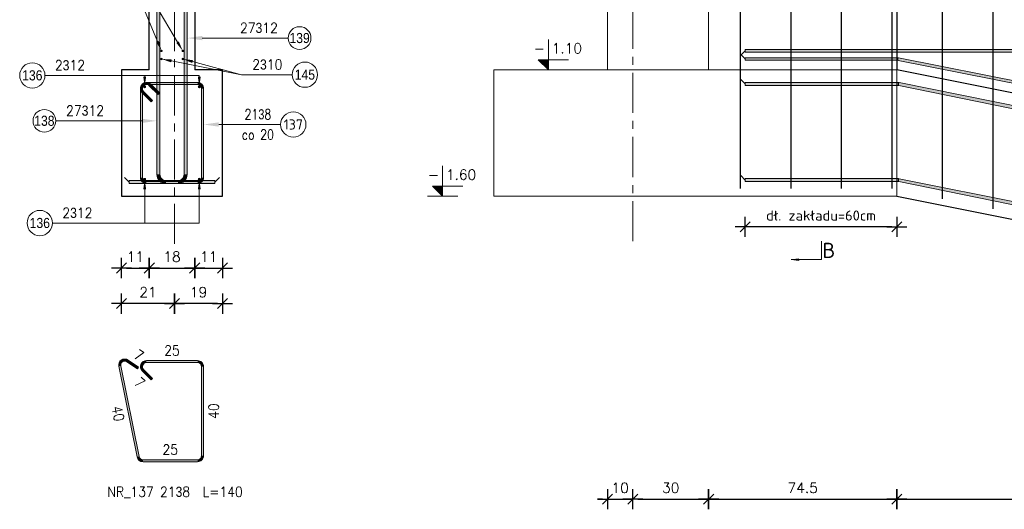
# Model space of a CAD drawing. Extents: x 253237 to 278058, y -131782 to -118389.
# Tile 8 of 23: x 263264 to 267161, y -129607 to -127670. Entities that reach past the tile are written whole.
import ezdxf
from ezdxf.enums import TextEntityAlignment as Align

# ---------------------------------------------------------------- set-up
doc = ezdxf.new("R2010")
doc.units = 0
doc.header["$LTSCALE"] = 5
doc.header["$MEASUREMENT"] = 0
doc.linetypes.add('CENTER', pattern=[50.800000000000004, 31.75, -6.35, 6.35, -6.35])
for name, color, linetype, lineweight in [('AutoCAD_Structural_Detailing_deskowanie', 2, 'Continuous', 30), ('AutoCAD_Structural_Detailing_kształt pręta', 7, 'Continuous', 13), ('AutoCAD_Structural_Detailing_opis kształtu pręta', 7, 'Continuous', 13), ('AutoCAD_Structural_Detailing_opis rozkładu', 7, 'Continuous', 13), ('AutoCAD_Structural_Detailing_pręt wyrzucony', 7, 'Continuous', 13), ('AutoCAD_Structural_Detailing_pręty punktowe', 7, 'Continuous', 40), ('AutoCAD_Structural_Detailing_rozkład pręta', 7, 'Continuous', 40), ('AutoCAD_Structural_Detailing_symbole graficzne', 7, 'Continuous', 13), ('PS_SOLID', 7, 'Continuous', 20)]:
    doc.layers.add(name, color=color, linetype=linetype, lineweight=lineweight)
doc.styles.add('marta', font='simplex.shx', dxfattribs={"width": 0.8})
doc.styles.add('marta_B', font='isocpeur.ttf')
doc.styles.add('r-gil', font='GIL_____.TTF', dxfattribs={"width": 0.9})
doc.styles.add('r-simplex', font='simplex.shx', dxfattribs={"width": 0.9})
doc.styles.add('styl2M', font='simplex.shx')
doc.dimstyles.new('RBCT DIM 20_M', dxfattribs={"dimtxt": 40, "dimasz": 20, "dimexe": 20, "dimexo": 150, "dimgap": 25, "dimtad": 1, "dimdec": 1, "dimlfac": 0.1, "dimzin": 9, "dimdsep": 46, "dimtxsty": 'styl2M', "dimblk": 'dimznak', "dimcen": 40, "dimse1": 1, "dimse2": 1, "dimclrd": 8, "dimclre": 8, "dimclrt": 4, "dimadec": 0, "dimazin": 0, "dimtfac": 1, "dimtdec": 1, "dimtix": 1, "dimtmove": 2, "dimatfit": 3, "dimldrblk": 'dimznak', "dimfxl": 5, "dimfxlon": 1, "dimarcsym": 0})

# ---------------------------------------------------------------- blocks, each defined once
blk = doc.blocks.new('dimznak')
at = {"color": 0}
for points in [[(0, 2), (0, -2)], [(-2, 0), (2, 0)]]:
    blk.add_lwpolyline(points, dxfattribs=at)
at = {"color": 3}
blk.add_lwpolyline([(1, 1), (-1, -1)], dxfattribs=at)
blk = doc.blocks.new('*D71')
at = {"color": 8, "lineweight": -2, "transparency": 16777216}
blk.add_line((266715.7111229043, -128489.4249379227), (266155.7111229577, -128489.4249379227), dxfattribs=at)
at = {"layer": 'Defpoints', "color": 0, "transparency": 16777216}
for p in [(266135.7111229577, -128310.0004989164), (266735.7111229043, -128368.0004985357), (266135.7111229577, -128489.4249379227)]:
    blk.add_point(p, dxfattribs=at)
at = {"color": 8, "lineweight": -2, "transparency": 16777216, "xscale": 20, "yscale": 20, "zscale": 20, "rotation": 180}
blk.add_blockref('dimznak', (266135.7111229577, -128489.4249379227), dxfattribs=at)
at = {"color": 8, "lineweight": -2, "transparency": 16777216, "xscale": 20, "yscale": 20, "zscale": 20}
blk.add_blockref('dimznak', (266735.7111229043, -128489.4249379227), dxfattribs=at)
at = {"color": 4, "transparency": 16777216, "insert": (266435.711122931, -128444.4249379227), "char_height": 40, "attachment_point": 5, "style": 'styl2M'}
blk.add_mtext('dł. zakładu=60cm', dxfattribs=at)
blk = doc.blocks.new('*D73')
at = {"color": 8, "lineweight": -2, "transparency": 16777216}
blk.add_line((263686.8237119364, -128652.1637517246), (263756.9745899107, -128652.1637517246), dxfattribs=at)
at = {"layer": 'Defpoints', "color": 0, "transparency": 16777216}
for p in [(263776.9745899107, -127868.0004985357), (263666.8237119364, -128368.0004985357), (263776.9745899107, -128652.1637517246)]:
    blk.add_point(p, dxfattribs=at)
at = {"color": 8, "lineweight": -2, "transparency": 16777216, "xscale": 20, "yscale": 20, "zscale": 20, "rotation": 180}
blk.add_blockref('dimznak', (263666.8237119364, -128652.1637517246), dxfattribs=at)
at = {"color": 8, "lineweight": -2, "transparency": 16777216, "xscale": 20, "yscale": 20, "zscale": 20}
blk.add_blockref('dimznak', (263776.9745899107, -128652.1637517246), dxfattribs=at)
at = {"color": 4, "transparency": 16777216, "insert": (263721.8991509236, -128607.1637517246), "char_height": 40, "attachment_point": 5, "style": 'styl2M'}
blk.add_mtext('11', dxfattribs=at)
blk = doc.blocks.new('*D74')
at = {"color": 8, "lineweight": -2, "transparency": 16777216}
blk.add_line((263796.9745899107, -128652.1637517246), (263936.6728339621, -128652.1637517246), dxfattribs=at)
at = {"layer": 'Defpoints', "color": 0, "transparency": 16777216}
for p in [(263776.9745899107, -127868.0004985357), (263956.6728339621, -127868.0004985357), (263956.6728339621, -128652.1637517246)]:
    blk.add_point(p, dxfattribs=at)
at = {"color": 8, "lineweight": -2, "transparency": 16777216, "xscale": 20, "yscale": 20, "zscale": 20, "rotation": 180}
blk.add_blockref('dimznak', (263776.9745899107, -128652.1637517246), dxfattribs=at)
at = {"color": 8, "lineweight": -2, "transparency": 16777216, "xscale": 20, "yscale": 20, "zscale": 20}
blk.add_blockref('dimznak', (263956.6728339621, -128652.1637517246), dxfattribs=at)
at = {"color": 4, "transparency": 16777216, "insert": (263866.8237119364, -128607.1637517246), "char_height": 40, "attachment_point": 5, "style": 'styl2M'}
blk.add_mtext('18', dxfattribs=at)
blk = doc.blocks.new('*D75')
at = {"color": 8, "lineweight": -2, "transparency": 16777216}
blk.add_line((263976.6728339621, -128652.1637517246), (264046.8237119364, -128652.1637517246), dxfattribs=at)
at = {"layer": 'Defpoints', "color": 0, "transparency": 16777216}
for p in [(263956.6728339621, -127868.0004985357), (264066.8237119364, -127868.0004985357), (264066.8237119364, -128652.1637517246)]:
    blk.add_point(p, dxfattribs=at)
at = {"color": 8, "lineweight": -2, "transparency": 16777216, "xscale": 20, "yscale": 20, "zscale": 20, "rotation": 180}
blk.add_blockref('dimznak', (263956.6728339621, -128652.1637517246), dxfattribs=at)
at = {"color": 8, "lineweight": -2, "transparency": 16777216, "xscale": 20, "yscale": 20, "zscale": 20}
blk.add_blockref('dimznak', (264066.8237119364, -128652.1637517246), dxfattribs=at)
at = {"color": 4, "transparency": 16777216, "insert": (264011.7482729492, -128607.1637517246), "char_height": 40, "attachment_point": 5, "style": 'styl2M'}
blk.add_mtext('11', dxfattribs=at)
blk = doc.blocks.new('*D79')
at = {"color": 8, "lineweight": -2, "transparency": 16777216}
blk.add_line((266010.7111228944, -129566.9868453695), (266715.7111229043, -129566.9868453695), dxfattribs=at)
at = {"layer": 'Defpoints', "color": 0, "transparency": 16777216}
for p in [(265990.7111228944, -127868.0004985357), (266735.7111229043, -127868.0004985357), (266735.7111229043, -129566.9868453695)]:
    blk.add_point(p, dxfattribs=at)
at = {"color": 8, "lineweight": -2, "transparency": 16777216, "xscale": 20, "yscale": 20, "zscale": 20, "rotation": 180}
blk.add_blockref('dimznak', (265990.7111228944, -129566.9868453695), dxfattribs=at)
at = {"color": 8, "lineweight": -2, "transparency": 16777216, "xscale": 20, "yscale": 20, "zscale": 20}
blk.add_blockref('dimznak', (266735.7111229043, -129566.9868453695), dxfattribs=at)
at = {"color": 4, "transparency": 16777216, "insert": (266363.2111228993, -129521.9868453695), "char_height": 40, "attachment_point": 5, "style": 'styl2M'}
blk.add_mtext('74.5', dxfattribs=at)
blk = doc.blocks.new('*D80')
at = {"color": 8, "lineweight": -2, "transparency": 16777216}
blk.add_line((266755.7111229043, -129566.9868453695), (270720.7111229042, -129566.9868453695), dxfattribs=at)
at = {"layer": 'Defpoints', "color": 0, "transparency": 16777216}
for p in [(266735.7111229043, -127868.0004985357), (270740.7111229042, -129168.0004985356), (270740.7111229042, -129566.9868453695)]:
    blk.add_point(p, dxfattribs=at)
at = {"color": 8, "lineweight": -2, "transparency": 16777216, "xscale": 20, "yscale": 20, "zscale": 20, "rotation": 180}
blk.add_blockref('dimznak', (266735.7111229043, -129566.9868453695), dxfattribs=at)
at = {"color": 8, "lineweight": -2, "transparency": 16777216, "xscale": 20, "yscale": 20, "zscale": 20}
blk.add_blockref('dimznak', (270740.7111229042, -129566.9868453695), dxfattribs=at)
at = {"color": 4, "transparency": 16777216, "insert": (268738.2111229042, -129521.9868453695), "char_height": 40, "attachment_point": 5, "style": 'styl2M'}
blk.add_mtext('400.5', dxfattribs=at)
blk = doc.blocks.new('*D82')
at = {"color": 8, "lineweight": -2, "transparency": 16777216}
blk.add_line((265710.7111228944, -129566.9868453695), (265970.7111228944, -129566.9868453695), dxfattribs=at)
at = {"layer": 'Defpoints', "color": 0, "transparency": 16777216}
for p in [(265990.7111228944, -127868.0004985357), (265690.7111228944, -128546.4536331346), (265990.7111228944, -129566.9868453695)]:
    blk.add_point(p, dxfattribs=at)
at = {"color": 8, "lineweight": -2, "transparency": 16777216, "xscale": 20, "yscale": 20, "zscale": 20, "rotation": 180}
blk.add_blockref('dimznak', (265690.7111228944, -129566.9868453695), dxfattribs=at)
at = {"color": 8, "lineweight": -2, "transparency": 16777216, "xscale": 20, "yscale": 20, "zscale": 20}
blk.add_blockref('dimznak', (265990.7111228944, -129566.9868453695), dxfattribs=at)
at = {"color": 4, "transparency": 16777216, "insert": (265840.7111228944, -129521.9868453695), "char_height": 40, "attachment_point": 5, "style": 'styl2M'}
blk.add_mtext('30', dxfattribs=at)
blk = doc.blocks.new('*D91')
at = {"color": 8, "lineweight": -2, "transparency": 16777216}
for p, q in [((265570.7111228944, -129566.9868453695), (265550.7111228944, -129566.9868453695)), ((265590.7111228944, -129566.9868453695), (265690.7111228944, -129566.9868453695)), ((265710.7111228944, -129566.9868453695), (265730.7111228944, -129566.9868453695))]:
    blk.add_line(p, q, dxfattribs=at)
at = {"layer": 'Defpoints', "color": 0, "transparency": 16777216}
for p in [(265590.7111228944, -127868.0004985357), (265690.7111228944, -128546.4536331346), (265690.7111228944, -129566.9868453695)]:
    blk.add_point(p, dxfattribs=at)
at = {"color": 8, "lineweight": -2, "transparency": 16777216, "xscale": 20, "yscale": 20, "zscale": 20}
blk.add_blockref('dimznak', (265590.7111228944, -129566.9868453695), dxfattribs=at)
at = {"color": 8, "lineweight": -2, "transparency": 16777216, "xscale": 20, "yscale": 20, "zscale": 20, "rotation": 180}
blk.add_blockref('dimznak', (265690.7111228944, -129566.9868453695), dxfattribs=at)
at = {"color": 4, "transparency": 16777216, "insert": (265640.7111228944, -129521.9868453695), "char_height": 40, "attachment_point": 5, "style": 'styl2M'}
blk.add_mtext('10', dxfattribs=at)
blk = doc.blocks.new('*D92')
at = {"color": 8, "lineweight": -2, "transparency": 16777216}
blk.add_line((264046.8237119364, -128793.0362113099), (263896.9745899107, -128793.0362113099), dxfattribs=at)
at = {"layer": 'Defpoints', "color": 0, "transparency": 16777216}
for p in [(264066.8237119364, -128368.0004985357), (263876.9745899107, -128556.3102728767), (263876.9745899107, -128793.0362113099)]:
    blk.add_point(p, dxfattribs=at)
at = {"color": 8, "lineweight": -2, "transparency": 16777216, "xscale": 20, "yscale": 20, "zscale": 20, "rotation": 180}
blk.add_blockref('dimznak', (263876.9745899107, -128793.0362113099), dxfattribs=at)
at = {"color": 8, "lineweight": -2, "transparency": 16777216, "xscale": 20, "yscale": 20, "zscale": 20}
blk.add_blockref('dimznak', (264066.8237119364, -128793.0362113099), dxfattribs=at)
at = {"color": 4, "transparency": 16777216, "insert": (263971.8991509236, -128748.0362113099), "char_height": 40, "attachment_point": 5, "style": 'styl2M'}
blk.add_mtext('19', dxfattribs=at)
blk = doc.blocks.new('*D93')
at = {"color": 8, "lineweight": -2, "transparency": 16777216}
blk.add_line((263856.9745899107, -128793.0362113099), (263686.8237119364, -128793.0362113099), dxfattribs=at)
at = {"layer": 'Defpoints', "color": 0, "transparency": 16777216}
for p in [(263666.8237119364, -128368.0004985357), (263876.9745899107, -128556.3102728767), (263666.8237119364, -128793.0362113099)]:
    blk.add_point(p, dxfattribs=at)
at = {"color": 8, "lineweight": -2, "transparency": 16777216, "xscale": 20, "yscale": 20, "zscale": 20, "rotation": 180}
blk.add_blockref('dimznak', (263666.8237119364, -128793.0362113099), dxfattribs=at)
at = {"color": 8, "lineweight": -2, "transparency": 16777216, "xscale": 20, "yscale": 20, "zscale": 20}
blk.add_blockref('dimznak', (263876.9745899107, -128793.0362113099), dxfattribs=at)
at = {"color": 4, "transparency": 16777216, "insert": (263771.8991509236, -128748.0362113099), "char_height": 40, "attachment_point": 5, "style": 'styl2M'}
blk.add_mtext('21', dxfattribs=at)

msp = doc.modelspace()

# ---------------------------------------------------------------- hatches: boundary and pattern name
at = {"layer": 'AutoCAD_Structural_Detailing_kształt pręta'}
for points in [[(263818.9745899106, -128282.0004985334), (263806.9745899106, -128282.0004985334), (263806.9745899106, -126798.0004985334), (263818.9745899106, -126798.0004985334)], [(263926.672833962, -128282.0004985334), (263914.672833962, -128282.0004985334), (263914.672833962, -126798.0004985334), (263926.672833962, -126798.0004985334)], [(266135.7111228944, -127798.0004989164), (266135.7111228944, -127788.0004989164), (271410.7111228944, -127788.0004989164), (271410.7111228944, -127798.0004989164)], [(266135.7111229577, -127830.0004989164), (266135.7111229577, -127820.0004989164), (266736.7001058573, -127820.0004989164), (266736.7001058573, -127830.0004989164)], [(266740.6177197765, -127830.3879442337), (266742.576526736, -127820.5816668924), (270742.7274064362, -128619.6130535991), (270740.7685994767, -128629.4193309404)], [(263765.8237119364, -127926.0004985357), (263765.8237119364, -127918.0004985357), (263967.8237119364, -127918.0004985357), (263967.8237119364, -127926.0004985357)], [(263777.1374204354, -127930.6867900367), (263782.7942746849, -127925.0299357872), (263818.1496137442, -127960.3852748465), (263812.4927594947, -127966.0421290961)], [(266135.7111229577, -127930.0004985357), (266135.7111229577, -127918.0004985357), (266738.3143447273, -127918.0004985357), (266738.3143447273, -127930.0004985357)], [(266743.0725921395, -127930.4769128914), (266745.4517158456, -127918.7151200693), (270694.5635321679, -128717.52408418), (270692.1844084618, -128729.2858770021)], [(263749.8237119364, -128294.0004985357), (263741.8237119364, -128294.0004985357), (263741.8237119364, -127942.0004985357), (263749.8237119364, -127942.0004985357)], [(263789.8653424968, -127988.669546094), (263784.2084882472, -127994.3264003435), (263748.8531491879, -127958.9710612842), (263754.5100034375, -127953.3142070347)], [(263983.8237119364, -127942.0004985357), (263991.8237119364, -127942.0004985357), (263991.8237119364, -128294.0004985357), (263983.8237119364, -128294.0004985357)], [(263696.8237119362, -128318.0004985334), (263696.8237119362, -128306.0004985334), (263890.672833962, -128306.0004985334), (263890.672833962, -128318.0004985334)], [(263967.8237119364, -128310.0004985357), (263967.8237119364, -128318.0004985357), (263765.8237119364, -128318.0004985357), (263765.8237119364, -128310.0004985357)], [(264036.8237119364, -128306.0004985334), (264036.8237119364, -128318.0004985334), (263842.9745899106, -128318.0004985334), (263842.9745899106, -128306.0004985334)], [(266135.7111229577, -128310.0004989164), (266135.7111229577, -128298.0004989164), (266738.3143447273, -128298.0004989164), (266738.3143447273, -128310.0004989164)], [(266743.0725921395, -128310.4769132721), (266745.4517158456, -128298.71512045), (270694.5635321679, -129097.5240845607), (270692.1844084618, -129109.2858773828)]]:
    msp.add_hatch(color=161, dxfattribs=at).paths.add_polyline_path(points, flags=0)
h = msp.add_hatch(color=161, dxfattribs=at)
edge = h.paths.add_edge_path(flags=0)
edge.add_line((266742.576526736, -127820.5816668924), (266740.6177197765, -127830.3879442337))
edge.add_arc((266736.7001058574, -127850.0004989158), 19.9999999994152, 78.70382401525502, 90.00000000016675)
edge.add_line((266736.7001058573, -127830.0004989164), (266736.7001058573, -127820.0004989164))
edge.add_arc((266736.7001058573, -127850.0004989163), 29.99999999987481, 438.7038240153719, 450, ccw=False)
h = msp.add_hatch(color=161, dxfattribs=at)
edge = h.paths.add_edge_path(flags=0)
edge.add_line((263765.8237119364, -127918.0004985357), (263765.8237119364, -127926.0004985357))
edge.add_arc((263765.8237119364, -127942.0004985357), 15.99999999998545, 89.99999999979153, 225.0000000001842)
edge.add_line((263754.5100034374, -127953.3142070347), (263748.8531491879, -127958.9710612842))
edge.add_arc((263765.8237119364, -127942.0004985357), 24.00000000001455, 450, 584.9999999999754, ccw=False)
h = msp.add_hatch(color=161, dxfattribs=at)
edge = h.paths.add_edge_path(flags=0)
edge.add_line((263782.7942746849, -127925.0299357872), (263777.1374204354, -127930.6867900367))
edge.add_arc((263765.8237119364, -127942.0004985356), 15.99999999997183, 44.99999999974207, 180.0000000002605)
edge.add_line((263749.8237119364, -127942.0004985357), (263741.8237119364, -127942.0004985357))
edge.add_arc((263765.8237119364, -127942.0004985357), 24.00000000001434, 404.99999999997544, 540.0000000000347, ccw=False)
h = msp.add_hatch(color=161, dxfattribs=at)
edge = h.paths.add_edge_path(flags=0)
edge.add_line((263991.8237119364, -127942.0004985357), (263983.8237119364, -127942.0004985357))
edge.add_arc((263967.8237119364, -127942.0004985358), 16.00000000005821, 2.605510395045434e-10, 89.99999999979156)
edge.add_line((263967.8237119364, -127926.0004985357), (263967.8237119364, -127918.0004985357))
edge.add_arc((263967.8237119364, -127942.0004985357), 24, 359.99999999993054, 450, ccw=False)
h = msp.add_hatch(color=161, dxfattribs=at)
edge = h.paths.add_edge_path(flags=0)
edge.add_line((266745.4517158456, -127918.7151200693), (266743.0725921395, -127930.4769128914))
edge.add_arc((266738.3143447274, -127954.000498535), 23.99999999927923, 78.56475496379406, 90.00000000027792)
edge.add_line((266738.3143447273, -127930.0004985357), (266738.3143447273, -127918.0004985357))
edge.add_arc((266738.3143447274, -127954.0004985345), 35.99999999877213, 438.564754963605, 450.00000000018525, ccw=False)
h = msp.add_hatch(color=161, dxfattribs=at)
edge = h.paths.add_edge_path(flags=0)
edge.add_line((263806.9745899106, -128282.0004985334), (263818.9745899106, -128282.0004985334))
edge.add_arc((263842.9745899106, -128282.0004985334), 23.99999999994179, 179.9999999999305, 270.000000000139)
edge.add_line((263842.9745899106, -128306.0004985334), (263842.9745899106, -128318.0004985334))
edge.add_arc((263842.9745899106, -128282.0004985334), 35.99999999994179, 539.9999999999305, 630.0000000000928, ccw=False)
h = msp.add_hatch(color=161, dxfattribs=at)
edge = h.paths.add_edge_path(flags=0)
edge.add_line((263890.672833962, -128318.0004985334), (263890.672833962, -128306.0004985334))
edge.add_arc((263890.672833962, -128282.0004985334), 23.9999999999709, -90.00000000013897, 6.947603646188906e-11)
edge.add_line((263914.672833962, -128282.0004985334), (263926.672833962, -128282.0004985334))
edge.add_arc((263890.672833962, -128282.0004985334), 35.99999999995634, 269.99999999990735, 360.00000000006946, ccw=False)
h = msp.add_hatch(color=161, dxfattribs=at)
edge = h.paths.add_edge_path(flags=0)
edge.add_line((263741.8237119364, -128294.0004985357), (263749.8237119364, -128294.0004985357))
edge.add_arc((263765.8237119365, -128294.0004985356), 16.00000000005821, -179.9999999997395, -90.00000000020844)
edge.add_line((263765.8237119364, -128310.0004985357), (263765.8237119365, -128318.0004985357))
edge.add_arc((263765.8237119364, -128294.0004985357), 24, 539.9999999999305, 630, ccw=False)
h = msp.add_hatch(color=161, dxfattribs=at)
edge = h.paths.add_edge_path(flags=0)
edge.add_line((263967.8237119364, -128318.0004985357), (263967.8237119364, -128310.0004985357))
edge.add_arc((263967.8237119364, -128294.0004985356), 16.00000000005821, -89.99999999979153, -2.605255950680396e-10)
edge.add_line((263983.8237119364, -128294.0004985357), (263991.8237119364, -128294.0004985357))
edge.add_arc((263967.8237119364, -128294.0004985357), 23.99999999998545, 270, 360.0000000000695, ccw=False)
h = msp.add_hatch(color=161, dxfattribs=at)
edge = h.paths.add_edge_path(flags=0)
edge.add_line((266745.4517158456, -128298.71512045), (266743.0725921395, -128310.4769132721))
edge.add_arc((266738.3143447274, -128334.0004989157), 23.99999999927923, 78.56475496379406, 90.00000000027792)
edge.add_line((266738.3143447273, -128310.0004989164), (266738.3143447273, -128298.0004989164))
edge.add_arc((266738.3143447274, -128334.0004989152), 35.99999999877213, 438.564754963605, 450.00000000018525, ccw=False)
at = {"layer": 'AutoCAD_Structural_Detailing_opis kształtu pręta'}
for points in [[(263926.672833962, -127742.3044861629), (263986.672833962, -127750.8572787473), (263986.672833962, -127733.7516935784)], [(263806.9745899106, -128069.822868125), (263746.9745899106, -128061.2700755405), (263746.9745899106, -128078.3756607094)], [(263991.8237119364, -128084.2719345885), (264051.8237119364, -128092.8247271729), (264051.8237119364, -128075.719142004)]]:
    msp.add_hatch(color=8, dxfattribs=at).paths.add_polyline_path(points, flags=0)
at = {"layer": 'AutoCAD_Structural_Detailing_opis rozkładu'}
for points in [[(263825.2388672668, -127793.0004989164), (263815.1512267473, -127753.8756891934), (263804.6209363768, -127758.252662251)], [(263909.3888314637, -127793.0004989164), (263893.9117675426, -127755.6779625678), (263884.0997194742, -127761.4890400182)], [(263825.2251271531, -127825.0004989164), (263863.3766006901, -127838.3037426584), (263865.5741709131, -127827.1137652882)], [(263909.6456774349, -127825.0004989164), (263946.8092941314, -127840.8553663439), (263949.7591736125, -127829.839781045)], [(263758.7526441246, -127934.9294307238), (263764.4545057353, -127894.9294307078), (263753.0507822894, -127894.9294307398)], [(263974.8947797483, -127934.9294307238), (263980.596641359, -127894.9294307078), (263969.1929179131, -127894.9294307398)], [(263758.7526441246, -128301.0715663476), (263753.0507824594, -128341.0715663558), (263764.4545059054, -128341.0715663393)], [(263974.8947797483, -128301.0715663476), (263969.1929180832, -128341.0715663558), (263980.5966415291, -128341.0715663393)]]:
    msp.add_hatch(color=8, dxfattribs=at).paths.add_polyline_path(points, flags=0)
at = {"layer": 'AutoCAD_Structural_Detailing_pręt wyrzucony'}
h = msp.add_hatch(color=6, dxfattribs=at)
edge = h.paths.add_edge_path(flags=0)
edge.add_line((263692.9762547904, -129016.4400334), (263688.5560044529, -129023.1079706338))
edge.add_arc((263679.715503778, -129036.4438451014), 15.99999999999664, 56.45915590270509, 191.4591559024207)
edge.add_line((263664.0344385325, -129039.6225543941), (263656.1939059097, -129041.2119090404))
edge.add_arc((263679.715503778, -129036.4438451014), 24.00000000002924, 416.45915590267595, 551.459155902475, ccw=False)
for points in [[(263688.556004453, -129023.1079706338), (263692.9762547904, -129016.4400334), (263734.6508625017, -129044.0665980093), (263730.2306121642, -129050.7345352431)], [(263765.8237119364, -129026.6537377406), (263765.8237119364, -129018.6537377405), (263967.8237119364, -129018.6537377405), (263967.8237119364, -129026.6537377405)], [(263736.647178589, -129397.8324470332), (263728.8066459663, -129399.4218016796), (263656.1939059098, -129041.2119090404), (263664.0344385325, -129039.6225543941)], [(263789.8653424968, -129089.3227852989), (263784.2084882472, -129094.9796395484), (263748.8531491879, -129059.624300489), (263754.5100034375, -129053.9674462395)], [(263983.8237119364, -129042.6537377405), (263991.8237119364, -129042.6537377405), (263991.8237119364, -129394.6537377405), (263983.8237119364, -129394.6537377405)], [(263967.8237119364, -129410.6537377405), (263967.8237119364, -129418.6537377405), (263752.3282438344, -129418.6537377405), (263752.3282438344, -129410.6537377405)]]:
    msp.add_hatch(color=6, dxfattribs=at).paths.add_polyline_path(points, flags=0)
h = msp.add_hatch(color=6, dxfattribs=at)
edge = h.paths.add_edge_path(flags=0)
edge.add_line((263765.8237119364, -129018.6537377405), (263765.8237119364, -129026.6537377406))
edge.add_arc((263765.8237119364, -129042.6537377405), 15.9999999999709, 89.99999999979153, 225.0000000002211)
edge.add_line((263754.5100034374, -129053.9674462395), (263748.8531491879, -129059.624300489))
edge.add_arc((263765.8237119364, -129042.6537377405), 24.00000000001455, 450, 584.9999999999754, ccw=False)
h = msp.add_hatch(color=6, dxfattribs=at)
edge = h.paths.add_edge_path(flags=0)
edge.add_line((263991.8237119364, -129042.6537377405), (263983.8237119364, -129042.6537377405))
edge.add_arc((263967.8237119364, -129042.6537377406), 16.00000000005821, 2.605510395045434e-10, 89.99999999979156)
edge.add_line((263967.8237119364, -129026.6537377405), (263967.8237119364, -129018.6537377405))
edge.add_arc((263967.8237119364, -129042.6537377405), 24, 359.99999999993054, 450, ccw=False)
h = msp.add_hatch(color=6, dxfattribs=at)
edge = h.paths.add_edge_path(flags=0)
edge.add_line((263728.8066459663, -129399.4218016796), (263736.647178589, -129397.8324470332))
edge.add_arc((263752.3282438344, -129394.6537377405), 15.99999999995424, -168.5408440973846, -89.99999999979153)
edge.add_line((263752.3282438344, -129410.6537377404), (263752.3282438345, -129418.6537377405))
edge.add_arc((263752.3282438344, -129394.6537377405), 23.99999999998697, 191.4591559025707, 270.0000000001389, ccw=False)
h = msp.add_hatch(color=6, dxfattribs=at)
edge = h.paths.add_edge_path(flags=0)
edge.add_line((263967.8237119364, -129418.6537377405), (263967.8237119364, -129410.6537377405))
edge.add_arc((263967.8237119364, -129394.6537377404), 16.0000000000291, -89.99999999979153, -1.563051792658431e-10)
edge.add_line((263983.8237119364, -129394.6537377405), (263991.8237119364, -129394.6537377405))
edge.add_arc((263967.8237119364, -129394.6537377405), 24, 270, 360.0000000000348, ccw=False)
at = {"layer": 'AutoCAD_Structural_Detailing_pręty punktowe'}
h = msp.add_hatch(color=1, dxfattribs=at)
edge = h.paths.add_edge_path(flags=0)
edge.add_arc((263825.2388672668, -127793.0004989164), 5, 0, 360)
h = msp.add_hatch(color=1, dxfattribs=at)
edge = h.paths.add_edge_path(flags=0)
edge.add_arc((263909.3888314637, -127793.0004989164), 5, 0, 360)
h = msp.add_hatch(color=1, dxfattribs=at)
edge = h.paths.add_edge_path(flags=0)
edge.add_arc((263825.2251271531, -127825.0004989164), 5, 0, 360)
h = msp.add_hatch(color=1, dxfattribs=at)
edge = h.paths.add_edge_path(flags=0)
edge.add_arc((263909.6456774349, -127825.0004989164), 5, 0, 360)
h = msp.add_hatch(color=1, dxfattribs=at)
edge = h.paths.add_edge_path(flags=0)
edge.add_arc((263758.7526441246, -127934.9294307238), 6, 0, 360, ccw=False)
h = msp.add_hatch(color=1, dxfattribs=at)
edge = h.paths.add_edge_path(flags=0)
edge.add_arc((263974.8947797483, -127934.9294307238), 6, 0, 360, ccw=False)
h = msp.add_hatch(color=1, dxfattribs=at)
edge = h.paths.add_edge_path(flags=0)
edge.add_arc((263758.7526441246, -128301.0715663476), 6, 0, 360)
h = msp.add_hatch(color=1, dxfattribs=at)
edge = h.paths.add_edge_path(flags=0)
edge.add_arc((263974.8947797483, -128301.0715663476), 6, 0, 360)
at = {"layer": 'AutoCAD_Structural_Detailing_symbole graficzne'}
for points in [[(265316.4375209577, -127828.0004989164), (265356.4375209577, -127868.0004989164), (265356.4375209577, -127828.0004989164)], [(264897.6524379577, -128328.0004989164), (264937.6524379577, -128368.0004989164), (264937.6524379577, -128328.0004989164)]]:
    msp.add_hatch(color=1, dxfattribs=at).paths.add_polyline_path(points, flags=0)
at = {"layer": 'AutoCAD_Structural_Detailing_symbole graficzne', "linetype": 'Continuous', "lineweight": 0}
msp.add_hatch(color=7, dxfattribs=at).paths.add_polyline_path([(266317.7745236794, -128618.3131905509), (266347.7745236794, -128618.3131905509), (266347.7745236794, -128614.0367942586)], flags=0)

# ---------------------------------------------------------------- linework, layer by layer
at = {"layer": 'AutoCAD_Structural_Detailing_deskowanie'}
for p, q in [((263776.9745899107, -127868.0004985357), (263776.9745899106, -126768.0004985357)), ((263956.672833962, -126768.0004985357), (263956.6728339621, -127868.0004985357)), ((266735.7111229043, -127168.0004985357), (266735.7111229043, -127868.0004985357)), ((270740.7111229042, -128668.0004985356), (266735.7111229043, -127868.0004985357)), ((266735.7111229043, -128368.0004985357), (270740.7111229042, -129168.0004985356))]:
    msp.add_line(p, q, dxfattribs=at)
msp.add_lwpolyline([(263776.9745899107, -127868.0004985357), (263666.8237119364, -127868.0004985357), (263666.8237119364, -128368.0004985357), (264066.8237119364, -128368.0004985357), (264066.8237119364, -127868.0004985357), (263956.6728339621, -127868.0004985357)], dxfattribs=at)
at = {"layer": 'AutoCAD_Structural_Detailing_kształt pręta', "color": 161}
for p, q in [((263806.9745899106, -128282.0004985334), (263806.9745899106, -126798.0004985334)), ((263818.9745899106, -128282.0004985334), (263818.9745899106, -126798.0004985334)), ((263914.672833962, -128282.0004985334), (263914.672833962, -126798.0004985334)), ((263926.672833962, -128282.0004985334), (263926.672833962, -126798.0004985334)), ((266135.7111228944, -127788.0004989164), (271410.7111228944, -127788.0004989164)), ((266135.7111228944, -127788.0004989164), (266135.7111228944, -127798.0004989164)), ((266135.7111228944, -127798.0004989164), (271410.7111228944, -127798.0004989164)), ((266135.7111229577, -127820.0004989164), (266736.7001058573, -127820.0004989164)), ((266135.7111229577, -127820.0004989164), (266135.7111229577, -127830.0004989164)), ((266135.7111229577, -127830.0004989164), (266736.7001058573, -127830.0004989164)), ((266740.6177197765, -127830.3879442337), (270740.7685994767, -128629.4193309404)), ((266742.576526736, -127820.5816668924), (270742.7274064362, -128619.6130535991)), ((263765.8237119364, -127918.0004985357), (263967.8237119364, -127918.0004985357)), ((263765.8237119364, -127926.0004985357), (263967.8237119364, -127926.0004985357)), ((263777.1374204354, -127930.6867900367), (263812.4927594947, -127966.0421290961)), ((263782.7942746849, -127925.0299357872), (263818.1496137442, -127960.3852748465)), ((266135.7111229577, -127918.0004985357), (266738.3143447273, -127918.0004985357)), ((266135.7111229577, -127918.0004985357), (266135.7111229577, -127930.0004985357)), ((266135.7111229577, -127930.0004985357), (266738.3143447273, -127930.0004985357)), ((266743.0725921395, -127930.4769128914), (270692.1844084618, -128729.2858770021)), ((266745.4517158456, -127918.7151200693), (270694.5635321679, -128717.52408418)), ((263741.8237119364, -128294.0004985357), (263741.8237119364, -127942.0004985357)), ((263784.2084882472, -127994.3264003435), (263748.8531491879, -127958.9710612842)), ((263749.8237119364, -128294.0004985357), (263749.8237119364, -127942.0004985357)), ((263789.8653424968, -127988.669546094), (263754.5100034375, -127953.3142070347)), ((263818.1496137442, -127960.3852748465), (263812.4927594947, -127966.0421290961)), ((263983.8237119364, -127942.0004985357), (263983.8237119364, -128294.0004985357)), ((263991.8237119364, -127942.0004985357), (263991.8237119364, -128294.0004985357)), ((263784.2084882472, -127994.3264003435), (263789.8653424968, -127988.669546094)), ((263696.8237119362, -128306.0004985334), (263890.672833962, -128306.0004985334)), ((263696.8237119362, -128306.0004985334), (263696.8237119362, -128318.0004985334)), ((263696.8237119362, -128318.0004985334), (263890.672833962, -128318.0004985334)), ((263967.8237119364, -128310.0004985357), (263765.8237119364, -128310.0004985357)), ((263967.8237119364, -128318.0004985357), (263765.8237119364, -128318.0004985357)), ((264036.8237119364, -128306.0004985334), (263842.9745899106, -128306.0004985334)), ((264036.8237119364, -128318.0004985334), (263842.9745899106, -128318.0004985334)), ((264036.8237119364, -128318.0004985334), (264036.8237119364, -128306.0004985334)), ((266135.7111229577, -128298.0004989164), (266738.3143447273, -128298.0004989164)), ((266135.7111229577, -128298.0004989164), (266135.7111229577, -128310.0004989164)), ((266135.7111229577, -128310.0004989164), (266738.3143447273, -128310.0004989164)), ((266743.0725921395, -128310.4769132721), (270692.1844084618, -129109.2858773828)), ((266745.4517158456, -128298.71512045), (270694.5635321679, -129097.5240845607))]:
    msp.add_line(p, q, dxfattribs=at)
at = {"layer": 'AutoCAD_Structural_Detailing_kształt pręta', "color": 1, "lineweight": 0}
for p, q in [((266135.7111228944, -127793.0004989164), (266118.2111228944, -127810.5004989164)), ((266135.7111229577, -127825.0004989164), (266118.2111229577, -127807.5004989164)), ((266135.7111229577, -127924.0004985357), (266118.2111229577, -127906.5004985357)), ((266135.7111229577, -128304.0004989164), (266118.2111229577, -128286.5004989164)), ((263696.8237119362, -128312.0004985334), (263679.3237119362, -128294.5004985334)), ((264036.8237119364, -128312.0004985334), (264054.3237119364, -128294.5004985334))]:
    msp.add_line(p, q, dxfattribs=at)
at = {"layer": 'AutoCAD_Structural_Detailing_kształt pręta', "color": 161}
for centre, radius, start, end in [((266736.7001058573, -127850.0004989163), 29.99999999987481, 78.70382401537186, 89.99999999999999), ((266736.7001058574, -127850.0004989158), 19.9999999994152, 78.70382401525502, 90.00000000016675), ((263765.8237119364, -127942.0004985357), 24.00000000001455, 90, 224.9999999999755), ((263765.8237119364, -127942.0004985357), 24.00000000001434, 44.99999999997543, 180.0000000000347), ((263765.8237119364, -127942.0004985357), 15.99999999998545, 89.99999999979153, 225.0000000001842), ((263765.8237119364, -127942.0004985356), 15.99999999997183, 44.99999999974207, 180.0000000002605), ((263967.8237119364, -127942.0004985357), 24, 359.9999999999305, 90.00000000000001), ((263967.8237119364, -127942.0004985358), 16.00000000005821, 2.605510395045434e-10, 89.99999999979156), ((266738.3143447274, -127954.0004985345), 35.99999999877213, 78.56475496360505, 90.00000000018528), ((266738.3143447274, -127954.000498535), 23.99999999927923, 78.56475496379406, 90.00000000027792), ((263842.9745899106, -128282.0004985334), 35.99999999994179, 179.9999999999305, 270.0000000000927), ((263842.9745899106, -128282.0004985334), 23.99999999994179, 179.9999999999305, 270.000000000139), ((263890.672833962, -128282.0004985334), 23.9999999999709, 269.999999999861, 6.947603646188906e-11), ((263890.672833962, -128282.0004985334), 35.99999999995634, 269.9999999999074, 6.947603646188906e-11), ((263765.8237119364, -128294.0004985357), 24, 179.9999999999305, 270), ((263765.8237119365, -128294.0004985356), 16.00000000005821, 180.0000000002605, 269.9999999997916), ((263967.8237119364, -128294.0004985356), 16.00000000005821, 270.0000000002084, 359.9999999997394), ((263967.8237119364, -128294.0004985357), 23.99999999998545, 270, 6.951420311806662e-11), ((266738.3143447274, -128334.0004989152), 35.99999999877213, 78.56475496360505, 90.00000000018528), ((266738.3143447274, -128334.0004989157), 23.99999999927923, 78.56475496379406, 90.00000000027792)]:
    msp.add_arc(centre, radius, start, end, dxfattribs=at)
at = {"layer": 'AutoCAD_Structural_Detailing_opis kształtu pręta', "color": 8}
for p, q in [((264326.8927442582, -127742.3044861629), (263986.672833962, -127742.3044861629)), ((263406.7546796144, -128069.822868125), (263746.9745899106, -128069.822868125)), ((264296.9566809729, -128084.2719345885), (264051.8237119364, -128084.2719345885))]:
    msp.add_line(p, q, dxfattribs=at)
at = {"layer": 'AutoCAD_Structural_Detailing_opis kształtu pręta', "color": 8, "lineweight": 18}
for centre, radius in [((264371.8927442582, -127742.3044861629), 45), ((263361.7546796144, -128069.822868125), 45), ((264346.9566809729, -128084.2719345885), 50)]:
    msp.add_circle(centre, radius, dxfattribs=at)
at = {"layer": 'AutoCAD_Structural_Detailing_opis rozkładu', "color": 8}
for p, q in [((263627.1603616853, -127316.455600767), (263809.886081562, -127756.0641757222)), ((263627.1603616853, -127316.455600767), (263889.0057435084, -127758.583501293)), ((264141.8331296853, -127887.178311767), (263864.4753858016, -127832.7087539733)), ((264141.8331296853, -127887.178311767), (263948.284233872, -127835.3475736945)), ((263758.7526439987, -127890.0660555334), (263364.0736059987, -127890.0660555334)), ((263758.7526439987, -127890.0660555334), (263758.7526440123, -127894.9294307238)), ((263758.7526439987, -127890.0660555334), (263974.8947796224, -127890.0660555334)), ((263974.8947796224, -127890.0660555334), (263974.8947796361, -127894.9294307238)), ((264141.8331296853, -127887.178311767), (264342.8607356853, -127887.178311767)), ((263758.752644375, -128474.1941635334), (263758.7526441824, -128341.0715663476)), ((263974.8947799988, -128474.1941635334), (263974.8947798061, -128341.0715663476)), ((263758.752644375, -128474.1941635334), (263393.6462299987, -128474.1941635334)), ((263758.752644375, -128474.1941635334), (263974.8947799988, -128474.1941635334))]:
    msp.add_line(p, q, dxfattribs=at)
at = {"layer": 'AutoCAD_Structural_Detailing_opis rozkładu', "color": 8, "lineweight": 18}
for centre in [(263314.0736059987, -127890.0660555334), (264392.8607356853, -127887.178311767), (263343.6462299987, -128474.1941635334)]:
    msp.add_circle(centre, 50, dxfattribs=at)
at = {"layer": 'AutoCAD_Structural_Detailing_pręt wyrzucony', "color": 6}
for p, q in [((263688.556004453, -129023.1079706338), (263730.2306121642, -129050.7345352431)), ((263692.9762547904, -129016.4400334), (263734.6508625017, -129044.0665980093)), ((263765.8237119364, -129018.6537377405), (263967.8237119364, -129018.6537377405)), ((263765.8237119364, -129026.6537377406), (263967.8237119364, -129026.6537377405)), ((263728.8066459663, -129399.4218016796), (263656.1939059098, -129041.2119090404)), ((263736.647178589, -129397.8324470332), (263664.0344385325, -129039.6225543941)), ((263734.6508625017, -129044.0665980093), (263730.2306121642, -129050.7345352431)), ((263784.2084882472, -129094.9796395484), (263748.8531491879, -129059.624300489)), ((263789.8653424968, -129089.3227852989), (263754.5100034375, -129053.9674462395)), ((263983.8237119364, -129042.6537377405), (263983.8237119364, -129394.6537377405)), ((263991.8237119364, -129042.6537377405), (263991.8237119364, -129394.6537377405)), ((263784.2084882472, -129094.9796395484), (263789.8653424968, -129089.3227852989)), ((263967.8237119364, -129410.6537377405), (263752.3282438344, -129410.6537377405)), ((263967.8237119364, -129418.6537377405), (263752.3282438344, -129418.6537377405))]:
    msp.add_line(p, q, dxfattribs=at)
for centre, radius, start, end in [((263679.715503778, -129036.4438451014), 24.00000000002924, 56.45915590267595, 191.459155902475), ((263679.715503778, -129036.4438451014), 15.99999999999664, 56.45915590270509, 191.4591559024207), ((263765.8237119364, -129042.6537377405), 24.00000000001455, 90, 224.9999999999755), ((263765.8237119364, -129042.6537377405), 15.9999999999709, 89.99999999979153, 225.0000000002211), ((263967.8237119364, -129042.6537377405), 24, 359.9999999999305, 90.00000000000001), ((263967.8237119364, -129042.6537377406), 16.00000000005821, 2.605510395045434e-10, 89.99999999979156), ((263752.3282438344, -129394.6537377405), 23.99999999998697, 191.4591559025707, 270.0000000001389), ((263752.3282438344, -129394.6537377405), 15.99999999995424, 191.4591559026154, 270.0000000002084), ((263967.8237119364, -129394.6537377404), 16.0000000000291, 270.0000000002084, 359.9999999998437), ((263967.8237119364, -129394.6537377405), 24, 270, 3.476982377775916e-11)]:
    msp.add_arc(centre, radius, start, end, dxfattribs=at)
at = {"layer": 'AutoCAD_Structural_Detailing_rozkład pręta', "color": 31, "linetype": 'ByBlock', "lineweight": 25}
for p, q in [((266115.7111224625, -126834.0004985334), (266115.7111224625, -128338.0004985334)), ((266115.7111224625, -126834.0004985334), (266115.7111224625, -128338.0004985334)), ((266315.7111224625, -126834.0004985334), (266315.7111224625, -128338.0004985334)), ((266315.7111224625, -126834.0004985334), (266315.7111224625, -128338.0004985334)), ((266515.7111224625, -126834.0004985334), (266515.7111224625, -128338.0004985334)), ((266515.7111224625, -126834.0004985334), (266515.7111224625, -128338.0004985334)), ((266715.7111224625, -126834.0004985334), (266715.7111224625, -128338.0004985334)), ((266715.7111224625, -126834.0004985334), (266715.7111224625, -128338.0004985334)), ((266915.7111224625, -126834.0004985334), (266915.7111224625, -128378.0004985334)), ((266915.7111224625, -126834.0004985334), (266915.7111224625, -128378.0004985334)), ((267115.7111224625, -126834.0004985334), (267115.7111224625, -128418.0004985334)), ((267115.7111224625, -126834.0004985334), (267115.7111224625, -128418.0004985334))]:
    msp.add_line(p, q, dxfattribs=at)
at = {"layer": 'AutoCAD_Structural_Detailing_symbole graficzne', "color": 5, "linetype": 'CENTER'}
for p, q in [((263876.9745899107, -128556.3102728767), (263876.9745899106, -126307.2835089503, -1849.999999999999)), ((265690.7111228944, -128546.4536331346), (265690.7111228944, -126622.5737838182))]:
    msp.add_line(p, q, dxfattribs=at)
at = {"layer": 'AutoCAD_Structural_Detailing_symbole graficzne', "color": 1}
for p, q in [((265356.4375209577, -127868.0004989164), (265356.4375209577, -127748.0004989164)), ((265436.4375209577, -127828.0004989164), (265316.4375209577, -127828.0004989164)), ((265316.4375209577, -127828.0004989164), (265356.4375209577, -127868.0004989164)), ((265416.4375209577, -127868.0004989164), (265296.4375209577, -127868.0004989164)), ((264937.6524379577, -128368.0004989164), (264937.6524379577, -128248.0004989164)), ((265017.6524379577, -128328.0004989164), (264897.6524379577, -128328.0004989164)), ((264897.6524379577, -128328.0004989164), (264937.6524379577, -128368.0004989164)), ((264997.6524379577, -128368.0004989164), (264877.6524379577, -128368.0004989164))]:
    msp.add_line(p, q, dxfattribs=at)
at = {"layer": 'AutoCAD_Structural_Detailing_symbole graficzne', "color": 7, "linetype": 'Continuous', "lineweight": 0}
for p, q in [((266437.7745236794, -128618.3131905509), (266437.7745236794, -128546.3131905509)), ((266317.7745236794, -128618.3131905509), (266347.7745236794, -128622.5895868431)), ((266317.7745236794, -128618.3131905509), (266437.7745236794, -128618.3131905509)), ((266347.7745236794, -128618.3131905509), (266347.7745236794, -128622.5895868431))]:
    msp.add_line(p, q, dxfattribs=at)
at = {"layer": 'PS_SOLID', "color": 9, "linetype": 'Continuous', "lineweight": 15}
for p, q in [((265590.7111228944, -127868.0004985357), (265590.7111228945, -126968.0004985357)), ((265990.7111228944, -127168.0004985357), (265990.7111228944, -127868.0004985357)), ((266735.7111229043, -128368.0004985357), (266735.7111229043, -127168.0004985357))]:
    msp.add_line(p, q, dxfattribs=at)
msp.add_lwpolyline([(265990.7111228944, -127868.0004985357), (265140.7111229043, -127868.0004985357), (265140.7111229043, -128368.0004985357), (266735.7111229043, -128368.0004985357), (266735.7111229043, -127868.0004985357), (265990.7111228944, -127868.0004985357)], dxfattribs=at)

# ---------------------------------------------------------------- texts
at = {"layer": 'AutoCAD_Structural_Detailing_opis kształtu pręta', "color": 3, "char_height": 40, "attachment_point": 5}
for s, insert, style in [('27\\Fdiam;3\\Fsimplex.shx;12  ', (264210.8927442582, -127702.3044861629), 'r-simplex'), ('139', (264371.8927442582, -127742.3044861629), 'r-gil'), ('27\\Fdiam;3\\Fsimplex.shx;12  ', (263522.7546796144, -128029.822868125), 'r-simplex'), ('138', (263361.7546796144, -128069.822868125), 'r-gil'), ('21\\Fdiam;3\\Fsimplex.shx;8  ', (264206.8614428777, -128044.2719345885), 'marta'), ('137', (264346.9566809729, -128084.2719345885), 'marta_B'), ('co 20', (264206.8614428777, -128124.2719345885), 'marta')]:
    msp.add_mtext(s, dxfattribs=dict(at, insert=insert, style=style))
at = {"layer": 'AutoCAD_Structural_Detailing_opis rozkładu', "color": 3, "char_height": 40, "attachment_point": 5}
for s, insert, style in [('2\\Fdiam;3\\Fsimplex.shx;12 ', (263462.9307488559, -127850.0660555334), 'r-simplex'), ('2\\Fdiam;3\\Fsimplex.shx;10 ', (264244.0035928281, -127847.178311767), 'r-simplex'), ('136', (263314.0736059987, -127890.0660555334), 'r-gil'), ('145', (264392.8607356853, -127887.178311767), 'r-gil'), ('2\\Fdiam;3\\Fsimplex.shx;12 ', (263492.5033728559, -128434.1941635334), 'r-simplex'), ('136', (263343.6462299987, -128474.1941635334), 'r-gil')]:
    msp.add_mtext(s, dxfattribs=dict(at, insert=insert, style=style))
at = {"layer": 'AutoCAD_Structural_Detailing_pręt wyrzucony', "color": 3, "char_height": 40, "attachment_point": 5, "style": 'r-simplex'}
for s, insert, rotation in [('7', (263735.9148103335, -128996.9136295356), 326.4591559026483), ('7', (263738.2465474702, -129105.5862412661), 314.9999999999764), ('40', (263653.2976128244, -129228.2636285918), 281.4591559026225), ('40', (264031.8237119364, -129218.6537377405), 90)]:
    msp.add_mtext(s, dxfattribs=dict(at, insert=insert, rotation=rotation))
for s, insert in [('25', (263866.8237119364, -128978.6537377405)), ('25', (263860.0759778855, -129370.6537377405)), ('NR_137 21\\Fdiam;3\\Fsimplex.shx;8  L=140', (263879.0715609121, -129539.7255509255))]:
    msp.add_mtext(s, dxfattribs=dict(at, insert=insert))
at = {"layer": 'AutoCAD_Structural_Detailing_symbole graficzne', "color": 2, "style": 'marta'}
for s, p in [('1.10 ', (265369.770854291, -127814.6671655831)), ('1.60 ', (264950.985771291, -128314.6671655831))]:
    msp.add_text(s, height=40, dxfattribs=at).set_placement(p, align=Align.BOTTOM_LEFT)
for p in [(265343.1041876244, -127814.6671655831), (264924.3191046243, -128314.6671655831)]:
    msp.add_text('-', height=40, dxfattribs=at).set_placement(p, align=Align.BOTTOM_RIGHT)
at = {"layer": 'AutoCAD_Structural_Detailing_symbole graficzne', "color": 2, "insert": (266466.5745236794, -128582.3131905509), "char_height": 60, "attachment_point": 5, "style": 'marta_B'}
msp.add_mtext('B', dxfattribs=at)

# ---------------------------------------------------------------- dimensions: what is measured, and where the dimension line sits
for base, p1, p2, picture, middle in [((263776.9745899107, -128652.1637517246), (263666.8237119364, -128368.0004985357), (263776.9745899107, -127868.0004985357), '*D73', (263721.8991509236, -128607.1637517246)), ((263956.6728339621, -128652.1637517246), (263776.9745899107, -127868.0004985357), (263956.6728339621, -127868.0004985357), '*D74', (263866.8237119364, -128607.1637517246)), ((264066.8237119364, -128652.1637517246), (263956.6728339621, -127868.0004985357), (264066.8237119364, -127868.0004985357), '*D75', (264011.7482729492, -128607.1637517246)), ((265690.7111228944, -129566.9868453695), (265590.7111228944, -127868.0004985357), (265690.7111228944, -128546.4536331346), '*D91', (265640.7111228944, -129521.9868453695)), ((265990.7111228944, -129566.9868453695), (265690.7111228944, -128546.4536331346), (265990.7111228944, -127868.0004985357), '*D82', (265840.7111228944, -129521.9868453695)), ((266735.7111229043, -129566.9868453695), (265990.7111228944, -127868.0004985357), (266735.7111229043, -127868.0004985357), '*D79', (266363.2111228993, -129521.9868453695)), ((270740.7111229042, -129566.9868453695), (266735.7111229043, -127868.0004985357), (270740.7111229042, -129168.0004985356), '*D80', (268738.2111229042, -129521.9868453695)), ((263666.8237119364, -128793.0362113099), (263876.9745899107, -128556.3102728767), (263666.8237119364, -128368.0004985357), '*D93', (263771.8991509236, -128748.0362113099)), ((263876.9745899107, -128793.0362113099), (264066.8237119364, -128368.0004985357), (263876.9745899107, -128556.3102728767), '*D92', (263971.8991509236, -128748.0362113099))]:
    dim = msp.add_linear_dim(base=base, p1=p1, p2=p2, dimstyle='RBCT DIM 20_M')
    dim.commit()
    dim.dimension.update_dxf_attribs({"geometry": picture, "text_midpoint": middle})
dim = msp.add_linear_dim(base=(266135.7111229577, -128489.4249379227), p1=(266735.7111229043, -128368.0004985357), p2=(266135.7111229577, -128310.0004989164), text='dł. zakładu=<>cm', dimstyle='RBCT DIM 20_M')
dim.commit()
dim.dimension.update_dxf_attribs({"geometry": '*D71', "text_midpoint": (266435.711122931, -128444.4249379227)})

doc.saveas('drawing.dxf')
